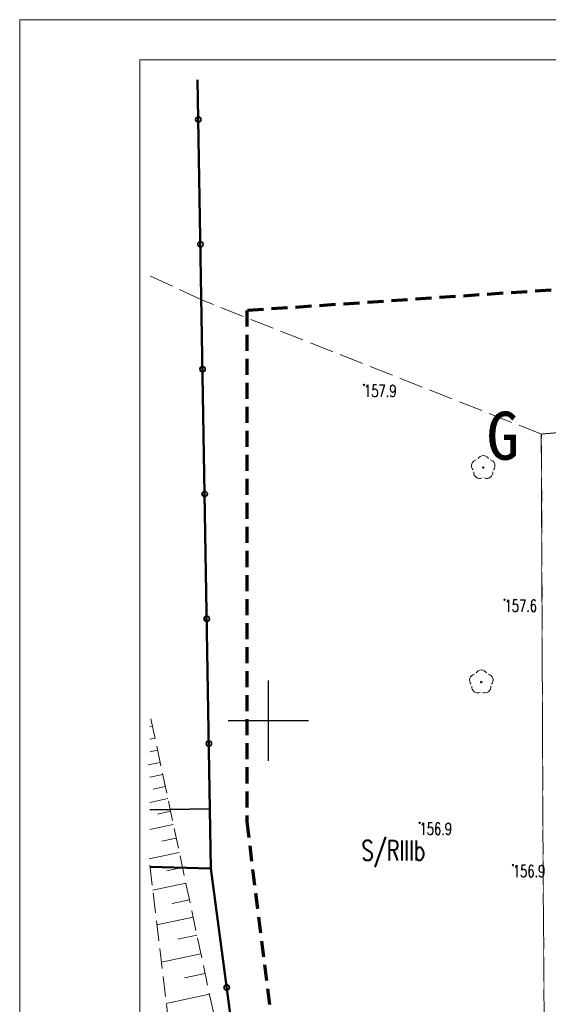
# Model space of a CAD drawing. Header units: metres. Extents: x 7493319 to 7493540, y 5986548 to 5986696.
# Tile 7 of 30: x 7493319 to 7493352, y 5986635 to 5986696. Entities that reach past the tile are written whole.
import ezdxf
from ezdxf.enums import TextEntityAlignment as Align

# ---------------------------------------------------------------- set-up
doc = ezdxf.new("R2010")
doc.units = ezdxf.units.M
doc.header["$MEASUREMENT"] = 0
for name, pattern in [('1', [0]), ('1_1', [0]), ('1_OTRK', [1.75, 1.25, -0.5]), ('1_OTRKG', [1.75, 1.25, -0.5]), ('2', [1.5, 1, -0.5]), ('4', [2.5, 1.5, -1]), ('GDE', [0]), ('GUK', [2, 1.5, -0.5]), ('HIDDEN2', [4.7625, 3.175, -1.5875])]:
    doc.linetypes.add(name, pattern=pattern)
doc.layers.get('0').update_dxf_attribs({"color": 250, "linetype": 'CONTINUOUS', "lineweight": 100})
for name, color, linetype, lineweight in [('_k_opis', 1, 'CONTINUOUS', 13), ('_k_tabela', 7, 'CONTINUOUS', 13), ('_k_zarys', 7, 'HIDDEN2', 20), ('_k_ściany', 7, 'CONTINUOUS', 35), ('DZIALKI_L_1', 2, '1', 50), ('EDZPD_L_0', 7, '1', 18), ('EKLPK_L_0', 3, '4', 18), ('EKLTK_T_0', 3, 'CONTINUOUS', 25), ('OTO_L_0', 7, 'CONTINUOUS', 35), ('OTR_L_1', 7, '1_OTRK', 18), ('OTR_T_1', 7, 'CONTINUOUS', 18), ('OTZ_T_0', 250, 'CONTINUOUS', 18), ('SIATKA_L_0', 7, '1', 25)]:
    doc.layers.add(name, color=color, linetype=linetype, lineweight=lineweight)
doc.layers.add('ZASIEG_L_0', color=7, linetype='2', lineweight=70, true_color=0x2cd341)
doc.styles.add('GENERATED_STYLE_1', font='msgothic.ttc')
doc.styles.get("Standard").update_dxf_attribs({"font": 'Simplex.SHX', "width": 0.75})

# ---------------------------------------------------------------- blocks, each defined once
blk = doc.blocks.new('2_OTRN')
at = {"linetype": 'Continuous'}
blk.add_circle((0, 0), 0.045, dxfattribs=at)
blk = doc.blocks.new('2_OTZL')
at = {"linetype": 'Continuous'}
blk.add_circle((0, 0), 0.045, dxfattribs=at)
for centre, start, end in [((0, 0.375), 30.14012, 149.85988), ((-0.357, 0.116), 102.14447, 221.86002), ((0.357, 0.116), 318.13998, 77.85553), ((-0.22, -0.303), 174.14818, 293.85423), ((0.22, -0.303), 246.14577, 5.85182)]:
    blk.add_arc(centre, 0.375, start, end, dxfattribs=at)
blk = doc.blocks.new('dz_89')
at = {"layer": '_k_zarys', "color": 6, "ltscale": 0.7, "const_width": 0.05}
blk.add_lwpolyline([(6.603, 40.543), (6.603, 40.543), (68.502, 43.426), (72.464, -41.627), (50.081, -44.586), (41.261, -42.547), (32.734, -54.97), (26.769, -58.21), (-7.837, -62.869), (-10.81, -30.016), (5.084, -30.196), (5.148, -5.572), (5.752, 14.49), (6.603, 40.543), (6.603, 40.543)], dxfattribs=at)
at = {"layer": '_k_opis', "color": 6, "insert": (3.241, 42.063), "char_height": 3, "attachment_point": 1, "rotation": 357.87314, "style": 'GENERATED_STYLE_1'}
blk.add_mtext_dynamic_manual_height_columns('{\\fMS Gothic|b1|i0|c238|p49;G}', width=3.91767, gutter_width=12.5, heights=[0], dxfattribs=at)

msp = doc.modelspace()

# ---------------------------------------------------------------- linework, layer by layer
at = {"layer": 'DZIALKI_L_1', "linetype": '1'}
for p, q in [((7493330.501, 5986692.699), (7493331.334, 5986643.479)), ((7493331.334, 5986643.479), (7493327.524, 5986643.565))]:
    msp.add_line(p, q, dxfattribs=at)
at = {"layer": 'EDZPD_L_0', "linetype": 'GDE', "lineweight": 18}
for p, q in [((7493330.501, 5986692.699), (7493331.334, 5986643.479)), ((7493331.334, 5986643.479), (7493327.524, 5986643.565))]:
    msp.add_line(p, q, dxfattribs=at)
at = {"layer": 'EKLPK_L_0', "linetype": 'GUK', "lineweight": 18}
msp.add_line((7493330.734, 5986678.959), (7493327.524, 5986680.466), dxfattribs=at)
at = {"layer": 'OTO_L_0'}
for p, q in [((7493330.501, 5986692.699), (7493330.543, 5986690.212)), ((7493330.543, 5986690.212), (7493330.675, 5986682.423)), ((7493330.675, 5986682.423), (7493330.807, 5986674.634)), ((7493330.807, 5986674.634), (7493330.939, 5986666.846)), ((7493330.939, 5986666.846), (7493331.071, 5986659.057)), ((7493331.071, 5986659.057), (7493331.203, 5986651.268)), ((7493331.203, 5986651.268), (7493331.334, 5986643.479)), ((7493327.524, 5986647.129), (7493331.268, 5986647.197)), ((7493331.334, 5986643.479), (7493332.317, 5986636.044)), ((7493332.317, 5986636.044), (7493333.284, 5986628.721))]:
    msp.add_line(p, q, dxfattribs=at)
for centre in [(7493330.543, 5986690.212), (7493330.675, 5986682.423), (7493330.807, 5986674.634), (7493330.939, 5986666.846), (7493331.071, 5986659.057), (7493331.203, 5986651.268), (7493332.317, 5986636.044)]:
    msp.add_circle(centre, 0.17, dxfattribs=at)
at = {"layer": 'OTR_L_1', "linetype": '1_OTRKG'}
msp.add_line((7493332.574, 5986629.339), (7493327.524, 5986653.085), dxfattribs=at)
at = {"layer": 'OTR_L_1', "linetype": '1_1'}
for p, q in [((7493327.679, 5986652.355), (7493327.524, 5986652.322)), ((7493327.84, 5986651.601), (7493327.524, 5986651.534)), ((7493328, 5986650.847), (7493327.524, 5986650.745)), ((7493328.16, 5986650.092), (7493327.406, 5986649.932)), ((7493328.321, 5986649.338), (7493327.524, 5986649.168)), ((7493328.481, 5986648.584), (7493327.727, 5986648.423)), ((7493328.642, 5986647.829), (7493327.524, 5986647.591)), ((7493328.809, 5986647.045), (7493327.988, 5986646.87)), ((7493328.983, 5986646.224), (7493327.524, 5986645.914)), ((7493329.166, 5986645.366), (7493328.268, 5986645.175)), ((7493329.357, 5986644.468), (7493327.478, 5986644.068)), ((7493329.557, 5986643.529), (7493328.574, 5986643.32)), ((7493329.766, 5986642.546), (7493327.71, 5986642.109)), ((7493329.984, 5986641.518), (7493328.909, 5986641.289)), ((7493330.213, 5986640.443), (7493327.963, 5986639.965)), ((7493330.452, 5986639.318), (7493329.275, 5986639.068)), ((7493330.702, 5986638.142), (7493328.241, 5986637.618)), ((7493330.964, 5986636.911), (7493329.677, 5986636.637)), ((7493331.238, 5986635.623), (7493328.544, 5986635.05))]:
    msp.add_line(p, q, dxfattribs=at)
at = {"layer": 'OTR_L_1', "linetype": '1_OTRK'}
msp.add_line((7493327.524, 5986643.682), (7493329.284, 5986628.789), dxfattribs=at)
at = {"layer": 'ZASIEG_L_0', "linetype": '2'}
msp.add_line((7493333.579, 5986678.285), (7493333.563, 5986646.402), dxfattribs=at)

# ---------------------------------------------------------------- block references
at = {"layer": '_k_ściany', "rotation": 2.126854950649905}
msp.add_blockref('dz_89', (7493346.843, 5986629.826), dxfattribs=at)

# ---------------------------------------------------------------- next in the draw order: linework, layer by layer
at = {"layer": '_k_tabela'}
msp.add_lwpolyline([(7493319.398, 5986696.442), (7493319.398, 5986547.942), (7493529.398, 5986547.942), (7493529.398, 5986696.442), (7493319.398, 5986696.442)], dxfattribs=at)
msp.add_lwpolyline([(7493326.898, 5986693.942), (7493326.898, 5986550.442), (7493526.898, 5986550.442), (7493526.898, 5986693.942)], close=True, dxfattribs=at)
at = {"layer": 'DZIALKI_L_1', "linetype": '1'}
msp.add_line((7493331.334, 5986643.479), (7493337.154, 5986599.429), dxfattribs=at)
at = {"layer": 'EDZPD_L_0', "linetype": 'GDE', "lineweight": 18}
msp.add_line((7493331.334, 5986643.479), (7493337.154, 5986599.429), dxfattribs=at)
at = {"layer": 'EKLPK_L_0', "linetype": 'GUK', "lineweight": 18}
for p, q in [((7493351.954, 5986670.579), (7493330.734, 5986678.959)), ((7493351.954, 5986670.579), (7493394.574, 5986674.249)), ((7493352.054, 5986644.359), (7493351.954, 5986670.579)), ((7493352.194, 5986624.449), (7493352.054, 5986644.359))]:
    msp.add_line(p, q, dxfattribs=at)
at = {"layer": 'SIATKA_L_0', "linetype": '1'}
for p, q in [((7493334.914, 5986650.199), (7493334.914, 5986655.199)), ((7493332.414, 5986652.699), (7493337.414, 5986652.699))]:
    msp.add_line(p, q, dxfattribs=at)
at = {"layer": 'ZASIEG_L_0', "linetype": '2'}
for p, q in [((7493415.426, 5986683.813), (7493333.579, 5986678.285)), ((7493333.563, 5986646.402), (7493344.621, 5986557.56))]:
    msp.add_line(p, q, dxfattribs=at)

# ---------------------------------------------------------------- next in the draw order: block references
at = {"layer": 'OTR_T_1'}
for p in [(7493340.884, 5986673.649), (7493349.654, 5986660.239), (7493344.354, 5986646.319), (7493350.174, 5986643.679)]:
    msp.add_blockref('2_OTRN', p, dxfattribs=at)
at = {"layer": 'OTZ_T_0'}
for p in [(7493348.324, 5986668.489), (7493348.204, 5986655.109)]:
    msp.add_blockref('2_OTZL', p, dxfattribs=at)

# ---------------------------------------------------------------- next in the draw order: texts
at = {"layer": 'EKLTK_T_0', "width": 0.7}
msp.add_text('S/RIIIb', height=1.25, dxfattribs=at).set_placement((7493340.726, 5986645.214), align=Align.TOP_LEFT)
at = {"layer": 'OTR_T_1', "lineweight": 9, "width": 0.7}
for s, p in [('157.9', (7493340.884, 5986673.649)), ('157.6', (7493349.654, 5986660.239)), ('156.9', (7493344.354, 5986646.319)), ('156.9', (7493350.174, 5986643.679))]:
    msp.add_text(s, height=0.75, dxfattribs=at).set_placement(p, align=Align.TOP_LEFT)

doc.saveas('drawing.dxf')
